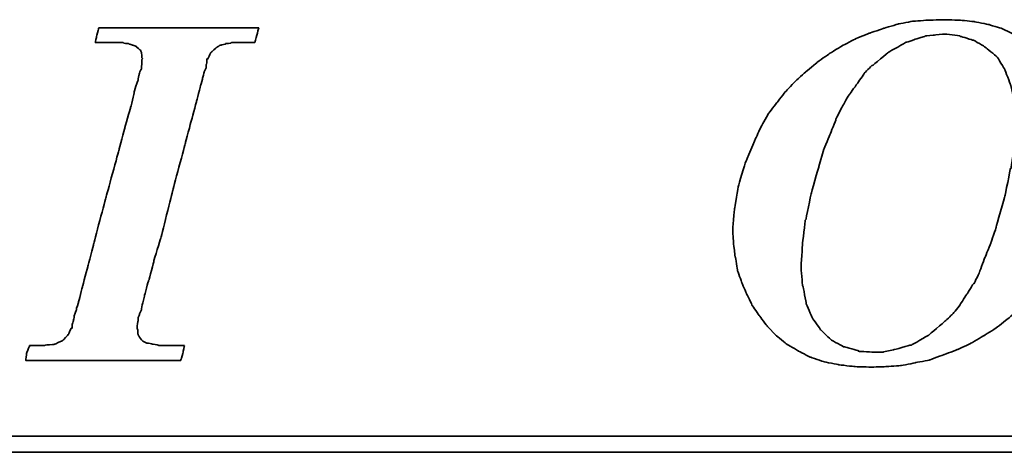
# Model space of a CAD drawing. Header units: millimetres. Extents: x 467 to 831, y 501 to 636.
# Tile 30 of 52: x 733.12 to 745.02, y 542.58 to 547.81. Entities that reach past the tile are written whole.
import ezdxf

# ---------------------------------------------------------------- set-up
doc = ezdxf.new("R2010")
doc.units = ezdxf.units.MM
doc.layers.add('DIM', color=4, linetype='CONTINUOUS')
doc.layers.add('layer 1', color=7, linetype='CONTINUOUS')

# ---------------------------------------------------------------- blocks, each defined once
blk = doc.blocks.new('TBI MOTION logo(完整正式版)')
at = {"layer": 'layer 1', "color": 22, "lineweight": 35}
for points, knots in [([(-11.34375, -6.98375), (-11.34375, -6.98375), (-10.91375, -7.43875), (-10.91375, -7.43875), (-10.91375, -7.43875), (-10.91375, -7.43875), (-10.38625, -7.87125), (-10.38625, -7.87125), (-10.38625, -7.87125), (-10.38625, -7.87125), (-9.81125, -8.20375), (-9.81125, -8.20375), (-9.81125, -8.20375), (-9.81125, -8.20375), (-9.21125, -8.51875), (-9.21125, -8.51875), (-9.21125, -8.51875), (-9.21125, -8.51875), (-8.51625, -8.75875), (-8.51625, -8.75875), (-8.51625, -8.75875), (-8.51625, -8.75875), (-7.77125, -8.90375), (-7.77125, -8.90375), (-7.77125, -8.90375), (-7.77125, -8.90375), (-6.97875, -8.99875), (-6.97875, -8.99875), (-6.97875, -8.99875), (-6.97875, -8.99875), (-6.14125, -9.02375), (-6.14125, -9.02375), (-6.14125, -9.02375), (-6.14125, -9.02375), (-5.37125, -8.99875), (-5.37125, -8.99875), (-5.37125, -8.99875), (-5.37125, -8.99875), (-4.65375, -8.94875), (-4.65375, -8.94875), (-4.65375, -8.94875), (-4.65375, -8.94875), (-3.93375, -8.80625), (-3.93375, -8.80625), (-3.93375, -8.80625), (-3.93375, -8.80625), (-3.21375, -8.66375), (-3.21375, -8.66375), (-3.21375, -8.66375), (-3.21375, -8.66375), (-2.49375, -8.39875), (-2.49375, -8.39875), (-2.49375, -8.39875), (-2.49375, -8.39875), (-1.79875, -8.13375), (-1.79875, -8.13375), (-1.79875, -8.13375), (-1.79875, -8.13375), (-1.17375, -7.84375), (-1.17375, -7.84375), (-1.17375, -7.84375), (-1.17375, -7.84375), (-0.52375, -7.46375), (-0.52375, -7.46375), (-0.52375, -7.46375), (-0.52375, -7.46375), (0.10124, -7.07875), (0.10124, -7.07875), (0.10124, -7.07875), (0.10124, -7.07875), (0.67625, -6.62375), (0.67625, -6.62375), (0.67625, -6.62375), (0.67625, -6.62375), (1.24874, -6.14375), (1.24874, -6.14375), (1.24874, -6.14375), (1.24874, -6.14375), (1.72874, -5.64125), (1.72874, -5.64125), (1.72874, -5.64125), (1.72874, -5.64125), (2.18624, -5.06375), (2.18624, -5.06375), (2.18624, -5.06375), (2.18624, -5.06375), (2.61625, -4.48874), (2.61625, -4.48874), (2.61625, -4.48874), (2.61625, -4.48874), (3.00125, -3.83874), (3.00125, -3.83874), (3.00125, -3.83874), (3.00125, -3.83874), (3.36124, -3.21374), (3.36124, -3.21374), (3.36124, -3.21374), (3.36124, -3.21374), (3.84374, -1.99125), (3.84374, -1.99125), (3.84374, -1.99125), (3.84374, -1.99125), (4.22625, -0.81875), (4.22625, -0.81875), (4.22625, -0.81875), (4.22625, -0.81875), (4.39125, 0.45624), (4.39125, 0.45624), (4.39125, 0.45624), (4.39125, 0.45624), (4.48874, 1.70124), (4.48874, 1.70124), (4.48874, 1.70124), (4.48874, 1.70124), (4.43874, 2.44625), (4.43874, 2.44625), (4.43874, 2.44625), (4.43874, 2.44625), (4.36874, 3.14125), (4.36874, 3.14125), (4.36874, 3.14125), (4.36874, 3.14125), (4.25125, 3.81125), (4.25125, 3.81125), (4.25125, 3.81125), (4.25125, 3.81125), (4.03124, 4.41125), (4.03124, 4.41125), (4.03124, 4.41125), (4.03124, 4.41125), (3.74374, 5.01125), (3.74374, 5.01125), (3.74374, 5.01125), (3.74374, 5.01125), (3.43124, 5.58875), (3.43124, 5.58875), (3.43124, 5.58875), (3.43124, 5.58875), (3.02625, 6.09125), (3.02625, 6.09125), (3.02625, 6.09125), (3.02625, 6.09125), (2.59374, 6.54875), (2.59374, 6.54875), (2.59374, 6.54875), (2.59374, 6.54875), (2.09124, 6.98125), (2.09124, 6.98125), (2.09124, 6.98125), (2.09124, 6.98125), (1.56124, 7.36625), (1.56124, 7.36625), (1.56124, 7.36625), (1.56124, 7.36625), (0.98624, 7.67625), (0.98624, 7.67625), (0.98624, 7.67625), (0.98624, 7.67625), (0.38624, 7.96375), (0.38624, 7.96375), (0.38624, 7.96375), (0.38624, 7.96375), (-0.25875, 8.15625), (-0.25875, 8.15625), (-0.25875, 8.15625), (-0.25875, 8.15625), (-0.98125, 8.30125), (-0.98125, 8.30125), (-0.98125, 8.30125), (-0.98125, 8.30125), (-1.70124, 8.37125), (-1.70124, 8.37125), (-1.70124, 8.37125), (-1.70124, 8.37125), (-2.49375, 8.39624), (-2.49375, 8.39624), (-2.49375, 8.39624), (-2.49375, 8.39624), (-3.28625, 8.37125), (-3.28625, 8.37125), (-3.28625, 8.37125), (-3.28625, 8.37125), (-4.05125, 8.32125), (-4.05125, 8.32125), (-4.05125, 8.32125), (-4.05125, 8.32125), (-4.77375, 8.18125), (-4.77375, 8.18125), (-4.77375, 8.18125), (-4.77375, 8.18125), (-5.51625, 7.96375), (-5.51625, 7.96375), (-5.51625, 7.96375), (-5.51625, 7.96375), (-6.21125, 7.72625), (-6.21125, 7.72625), (-6.21125, 7.72625), (-6.21125, 7.72625), (-6.92875, 7.43625), (-6.92875, 7.43625), (-6.92875, 7.43625), (-6.92875, 7.43625), (-7.57875, 7.10125), (-7.57875, 7.10125), (-7.57875, 7.10125), (-7.57875, 7.10125), (-8.24875, 6.69125), (-8.24875, 6.69125), (-8.24875, 6.69125), (-8.24875, 6.69125), (-8.84875, 6.26125), (-8.84875, 6.26125), (-8.84875, 6.26125), (-8.84875, 6.26125), (-9.42625, 5.78125), (-9.42625, 5.78125), (-9.42625, 5.78125), (-9.42625, 5.78125), (-9.95375, 5.30125), (-9.95375, 5.30125), (-9.95375, 5.30125), (-9.95375, 5.30125), (-10.43375, 4.79624), (-10.43375, 4.79624), (-10.43375, 4.79624), (-10.43375, 4.79624), (-10.88875, 4.22125), (-10.88875, 4.22125), (-10.88875, 4.22125), (-10.88875, 4.22125), (-11.29875, 3.69375), (-11.29875, 3.69375), (-11.29875, 3.69375), (-11.29875, 3.69375), (-11.63375, 3.09125), (-11.63375, 3.09125), (-11.63375, 3.09125), (-11.63375, 3.09125), (-11.91875, 2.49625), (-11.91875, 2.49625), (-11.91875, 2.49625), (-11.91875, 2.49625), (-12.44875, 1.24625), (-12.44875, 1.24625), (-12.44875, 1.24625), (-12.44875, 1.24625), (-12.80875, 0.06874), (-12.80875, 0.06874), (-12.80875, 0.06874), (-12.80875, 0.06874), (-12.99875, -1.07875), (-12.99875, -1.07875), (-12.99875, -1.07875), (-12.99875, -1.07875), (-13.09375, -2.18375), (-13.09375, -2.18375), (-13.09375, -2.18375), (-13.09375, -2.18375), (-13.04875, -2.85375), (-13.04875, -2.85375), (-13.04875, -2.85375), (-13.04875, -2.85375), (-12.97375, -3.50375), (-12.97375, -3.50375), (-12.97375, -3.50375), (-12.97375, -3.50375), (-12.95375, -3.50375), (-12.95375, -3.50375), (-12.95375, -3.50375), (-12.95375, -3.50375), (-12.85375, -4.17375), (-12.85375, -4.17375), (-12.85375, -4.17375), (-12.85375, -4.17375), (-12.63875, -4.77624), (-12.63875, -4.77624), (-12.63875, -4.77624), (-12.63875, -4.77624), (-12.39875, -5.35125), (-12.39875, -5.35125), (-12.39875, -5.35125), (-12.39875, -5.35125), (-12.11375, -5.92875), (-12.11375, -5.92875), (-12.11375, -5.92875), (-12.11375, -5.92875), (-11.75375, -6.45375), (-11.75375, -6.45375), (-11.75375, -6.45375), (-11.75375, -6.45375), (-11.34375, -6.98375), (-11.34375, -6.98375)], [0, 0, 0, 0, 0.01369863, 0.01369863, 0.01369863, 0.01369864, 0.02739726, 0.02739726, 0.02739726, 0.02739727, 0.04109589, 0.04109589, 0.04109589, 0.0410959, 0.05479452, 0.05479452, 0.05479452, 0.05479453, 0.06849315, 0.06849315, 0.06849315, 0.06849316, 0.08219178, 0.08219178, 0.08219178, 0.08219179, 0.09589041, 0.09589041, 0.09589041, 0.09589042, 0.10958904, 0.10958904, 0.10958904, 0.10958905, 0.12328767, 0.12328767, 0.12328767, 0.12328768, 0.1369863, 0.1369863, 0.1369863, 0.13698631, 0.15068493, 0.15068493, 0.15068493, 0.15068494, 0.16438356, 0.16438356, 0.16438356, 0.16438357, 0.17808219, 0.17808219, 0.17808219, 0.1780822, 0.19178082, 0.19178082, 0.19178082, 0.19178083, 0.20547945, 0.20547945, 0.20547945, 0.20547946, 0.21917808, 0.21917808, 0.21917808, 0.21917809, 0.23287671, 0.23287671, 0.23287671, 0.23287672, 0.24657534, 0.24657534, 0.24657534, 0.24657535, 0.26027397, 0.26027397, 0.26027397, 0.26027398, 0.2739726, 0.2739726, 0.2739726, 0.27397261, 0.28767123, 0.28767123, 0.28767123, 0.28767124, 0.30136986, 0.30136986, 0.30136986, 0.30136987, 0.31506849, 0.31506849, 0.31506849, 0.3150685, 0.32876712, 0.32876712, 0.32876712, 0.32876713, 0.34246575, 0.34246575, 0.34246575, 0.34246576, 0.35616438, 0.35616438, 0.35616438, 0.35616439, 0.36986301, 0.36986301, 0.36986301, 0.36986302, 0.38356164, 0.38356164, 0.38356164, 0.38356165, 0.39726027, 0.39726027, 0.39726027, 0.39726028, 0.4109589, 0.4109589, 0.4109589, 0.41095891, 0.42465753, 0.42465753, 0.42465753, 0.42465754, 0.43835616, 0.43835616, 0.43835616, 0.43835617, 0.45205479, 0.45205479, 0.45205479, 0.4520548, 0.46575342, 0.46575342, 0.46575342, 0.46575343, 0.47945205, 0.47945205, 0.47945205, 0.47945206, 0.49315068, 0.49315068, 0.49315068, 0.49315069, 0.50684932, 0.50684932, 0.50684932, 0.50684933, 0.52054795, 0.52054795, 0.52054795, 0.52054796, 0.53424658, 0.53424658, 0.53424658, 0.53424659, 0.54794521, 0.54794521, 0.54794521, 0.54794522, 0.56164384, 0.56164384, 0.56164384, 0.56164385, 0.57534247, 0.57534247, 0.57534247, 0.57534248, 0.5890411, 0.5890411, 0.5890411, 0.58904111, 0.60273973, 0.60273973, 0.60273973, 0.60273974, 0.61643836, 0.61643836, 0.61643836, 0.61643837, 0.63013699, 0.63013699, 0.63013699, 0.630137, 0.64383562, 0.64383562, 0.64383562, 0.64383563, 0.65753425, 0.65753425, 0.65753425, 0.65753426, 0.67123288, 0.67123288, 0.67123288, 0.67123289, 0.68493151, 0.68493151, 0.68493151, 0.68493152, 0.69863014, 0.69863014, 0.69863014, 0.69863015, 0.71232877, 0.71232877, 0.71232877, 0.71232878, 0.7260274, 0.7260274, 0.7260274, 0.72602741, 0.73972603, 0.73972603, 0.73972603, 0.73972604, 0.75342466, 0.75342466, 0.75342466, 0.75342467, 0.76712329, 0.76712329, 0.76712329, 0.7671233, 0.78082192, 0.78082192, 0.78082192, 0.78082193, 0.79452055, 0.79452055, 0.79452055, 0.79452056, 0.80821918, 0.80821918, 0.80821918, 0.80821919, 0.82191781, 0.82191781, 0.82191781, 0.82191782, 0.83561644, 0.83561644, 0.83561644, 0.83561645, 0.84931507, 0.84931507, 0.84931507, 0.84931508, 0.8630137, 0.8630137, 0.8630137, 0.86301371, 0.87671233, 0.87671233, 0.87671233, 0.87671234, 0.89041096, 0.89041096, 0.89041096, 0.89041097, 0.90410959, 0.90410959, 0.90410959, 0.9041096, 0.91780822, 0.91780822, 0.91780822, 0.91780823, 0.93150685, 0.93150685, 0.93150685, 0.93150686, 0.94520548, 0.94520548, 0.94520548, 0.94520549, 0.95890411, 0.95890411, 0.95890411, 0.95890412, 0.97260274, 0.97260274, 0.97260274, 0.97260275, 0.98630137, 0.98630137, 0.98630137, 0.98630138, 1, 1, 1, 1]), ([(-40.59125, -7.94375), (-40.59125, -7.94375), (-40.97375, -7.94375), (-40.97375, -7.94375), (-40.97375, -7.94375), (-40.97375, -7.94375), (-41.38125, -7.94375), (-41.38125, -7.94375), (-41.38125, -7.94375), (-41.38125, -7.94375), (-41.54875, -7.94375), (-41.54875, -7.94375), (-41.54875, -7.94375), (-41.54875, -7.94375), (-41.59875, -7.94375), (-41.59875, -7.94375), (-41.59875, -7.94375), (-41.59875, -7.94375), (-41.88375, -7.94375), (-41.88375, -7.94375), (-41.88375, -7.94375), (-41.88375, -7.94375), (-41.90875, -7.91875), (-41.90875, -7.91875), (-41.90875, -7.91875), (-41.90875, -7.91875), (-42.19875, -7.87125), (-42.19875, -7.87125), (-42.19875, -7.87125), (-42.19875, -7.87125), (-42.43875, -7.82375), (-42.43875, -7.82375), (-42.43875, -7.82375), (-42.43875, -7.82375), (-42.45875, -7.82375), (-42.45875, -7.82375), (-42.45875, -7.82375), (-42.45875, -7.82375), (-42.48625, -7.82375), (-42.48625, -7.82375), (-42.48625, -7.82375), (-42.48625, -7.82375), (-42.67625, -7.72375), (-42.67625, -7.72375), (-42.67625, -7.72375), (-42.67625, -7.72375), (-42.70125, -7.70375), (-42.70125, -7.70375), (-42.70125, -7.70375), (-42.70125, -7.70375), (-42.72375, -7.67875), (-42.72375, -7.67875), (-42.72375, -7.67875), (-42.72375, -7.67875), (-42.86875, -7.48875), (-42.86875, -7.48875), (-42.86875, -7.48875), (-42.86875, -7.48875), (-42.89375, -7.43875), (-42.89375, -7.43875), (-42.89375, -7.43875), (-42.89375, -7.43875), (-42.91875, -7.38875), (-42.91875, -7.38875), (-42.91875, -7.38875), (-42.91875, -7.38875), (-42.93875, -7.12875), (-42.93875, -7.12875), (-42.93875, -7.12875), (-42.93875, -7.12875), (-42.96375, -7.10375), (-42.96375, -7.10375), (-42.96375, -7.10375), (-42.96375, -7.10375), (-42.96375, -7.05375), (-42.96375, -7.05375), (-42.96375, -7.05375), (-42.96375, -7.05375), (-42.96375, -7.00875), (-42.96375, -7.00875), (-42.96375, -7.00875), (-42.96375, -7.00875), (-42.91875, -6.69625), (-42.91875, -6.69625), (-42.91875, -6.69625), (-42.91875, -6.69625), (-42.91875, -6.62375), (-42.91875, -6.62375), (-42.91875, -6.62375), (-42.91875, -6.62375), (-42.91875, -6.59625), (-42.91875, -6.59625), (-42.91875, -6.59625), (-42.91875, -6.59625), (-42.91875, -6.57375), (-42.91875, -6.57375), (-42.91875, -6.57375), (-42.91875, -6.57375), (-42.91875, -6.52875), (-42.91875, -6.52875), (-42.91875, -6.52875), (-42.91875, -6.52875), (-42.89375, -6.50375), (-42.89375, -6.50375), (-42.89375, -6.50375), (-42.89375, -6.50375), (-42.84375, -6.38375), (-42.84375, -6.38375), (-42.84375, -6.38375), (-42.84375, -6.38375), (-42.84375, -6.35875), (-42.84375, -6.35875), (-42.84375, -6.35875), (-42.84375, -6.35875), (-42.74625, -6.14375), (-42.74625, -6.14375), (-42.74625, -6.14375), (-42.74625, -6.14375), (-42.70125, -5.85375), (-42.70125, -5.85375), (-42.70125, -5.85375), (-42.70125, -5.85375), (-42.60375, -5.47125), (-42.60375, -5.47125), (-42.60375, -5.47125), (-42.60375, -5.47125), (-42.60375, -5.44875), (-42.60375, -5.44875), (-42.60375, -5.44875), (-42.60375, -5.44875), (-42.38875, -4.67875), (-42.38875, -4.67875), (-42.38875, -4.67875), (-42.38875, -4.67875), (-42.36375, -4.65375), (-42.36375, -4.65375), (-42.36375, -4.65375), (-42.36375, -4.65375), (-42.12375, -3.69625), (-42.12375, -3.69625), (-42.12375, -3.69625), (-42.12375, -3.69625), (-42.12375, -3.67374), (-42.12375, -3.67374), (-42.12375, -3.67374), (-42.12375, -3.67374), (-41.78875, -2.59374), (-41.78875, -2.59374), (-41.78875, -2.59374), (-41.78875, -2.59374), (-41.18875, -0.19375), (-41.18875, -0.19375), (-41.18875, -0.19375), (-41.18875, -0.19375), (-40.54375, 2.20624), (-40.54375, 2.20624), (-40.54375, 2.20624), (-40.54375, 2.20624), (-40.25375, 3.30875), (-40.25375, 3.30875), (-40.25375, 3.30875), (-40.25375, 3.30875), (-39.98875, 4.27125), (-39.98875, 4.27125), (-39.98875, 4.27125), (-39.98875, 4.27125), (-39.77375, 5.13125), (-39.77375, 5.13125), (-39.77375, 5.13125), (-39.77375, 5.13125), (-39.67875, 5.47125), (-39.67875, 5.47125), (-39.67875, 5.47125), (-39.67875, 5.47125), (-39.60375, 5.75625), (-39.60375, 5.75625), (-39.60375, 5.75625), (-39.60375, 5.75625), (-39.60375, 5.78125), (-39.60375, 5.78125), (-39.60375, 5.78125), (-39.60375, 5.78125), (-39.50875, 5.97125), (-39.50875, 5.97125), (-39.50875, 5.97125), (-39.50875, 5.97125), (-39.50875, 6.13875), (-39.50875, 6.13875), (-39.50875, 6.13875), (-39.50875, 6.13875), (-39.48625, 6.16625), (-39.48625, 6.16625), (-39.48625, 6.16625), (-39.48625, 6.16625), (-39.46125, 6.28625), (-39.46125, 6.28625), (-39.46125, 6.28625), (-39.46125, 6.28625), (-39.46125, 6.42625), (-39.46125, 6.42625), (-39.46125, 6.42625), (-39.46125, 6.42625), (-39.41375, 6.42625), (-39.41375, 6.42625), (-39.41375, 6.42625), (-39.41375, 6.42625), (-39.29375, 6.69125), (-39.29375, 6.69125), (-39.29375, 6.69125), (-39.29375, 6.69125), (-39.26875, 6.74125), (-39.26875, 6.74125), (-39.26875, 6.74125), (-39.26875, 6.74125), (-39.24375, 6.76625), (-39.24375, 6.76625), (-39.24375, 6.76625), (-39.24375, 6.76625), (-38.98375, 7.00624), (-38.98375, 7.00624), (-38.98375, 7.00624), (-38.98375, 7.00624), (-38.95625, 7.02624), (-38.95625, 7.02624), (-38.95625, 7.02624), (-38.95625, 7.02624), (-38.78875, 7.12624), (-38.78875, 7.12624), (-38.78875, 7.12624), (-38.78875, 7.12624), (-38.76375, 7.12624), (-38.76375, 7.12624), (-38.76375, 7.12624), (-38.76375, 7.12624), (-38.74375, 7.12624), (-38.74375, 7.12624), (-38.74375, 7.12624), (-38.74375, 7.12624), (-38.52875, 7.17125), (-38.52875, 7.17125), (-38.52875, 7.17125), (-38.52875, 7.17125), (-38.52875, 7.19624), (-38.52875, 7.19624), (-38.52875, 7.19624), (-38.52875, 7.19624), (-38.50375, 7.19624), (-38.50375, 7.19624), (-38.50375, 7.19624), (-38.50375, 7.19624), (-38.26125, 7.21875), (-38.26125, 7.21875), (-38.26125, 7.21875), (-38.26125, 7.21875), (-38.23875, 7.24624), (-38.23875, 7.24624), (-38.23875, 7.24624), (-38.23875, 7.24624), (-38.21625, 7.24624), (-38.21625, 7.24624), (-38.21625, 7.24624), (-38.21625, 7.24624), (-38.18875, 7.24624), (-38.18875, 7.24624), (-38.18875, 7.24624), (-38.18875, 7.24624), (-37.90375, 7.24624), (-37.90375, 7.24624), (-37.90375, 7.24624), (-37.90375, 7.24624), (-37.85375, 7.24624), (-37.85375, 7.24624), (-37.85375, 7.24624), (-37.85375, 7.24624), (-37.75875, 7.24624), (-37.75875, 7.24624), (-37.75875, 7.24624), (-37.75875, 7.24624), (-37.42375, 7.24624), (-37.42375, 7.24624), (-37.42375, 7.24624), (-37.42375, 7.24624), (-37.08875, 7.24624), (-37.08875, 7.24624), (-37.08875, 7.24624), (-37.08875, 7.24624), (-37.06375, 7.24624), (-37.06375, 7.24624), (-37.06375, 7.24624), (-37.06375, 7.24624), (-37.06375, 7.26624), (-37.06375, 7.26624), (-37.06375, 7.26624), (-37.06375, 7.26624), (-37.03875, 7.29125), (-37.03875, 7.29125), (-37.03875, 7.29125), (-37.03875, 7.29125), (-37.03875, 7.31625), (-37.03875, 7.31625), (-37.03875, 7.31625), (-37.03875, 7.31625), (-36.94125, 7.67625), (-36.94125, 7.67625), (-36.94125, 7.67625), (-36.94125, 7.67625), (-36.86875, 7.98625), (-36.86875, 7.98625), (-36.86875, 7.98625), (-36.86875, 7.98625), (-36.98875, 7.98625), (-36.98875, 7.98625), (-36.98875, 7.98625), (-36.98875, 7.98625), (-37.42375, 7.98625), (-37.42375, 7.98625), (-37.42375, 7.98625), (-37.42375, 7.98625), (-37.94875, 7.98625), (-37.94875, 7.98625), (-37.94875, 7.98625), (-37.94875, 7.98625), (-38.57375, 7.98625), (-38.57375, 7.98625), (-38.57375, 7.98625), (-38.57375, 7.98625), (-39.29375, 7.98625), (-39.29375, 7.98625), (-39.29375, 7.98625), (-39.29375, 7.98625), (-40.82875, 7.98625), (-40.82875, 7.98625), (-40.82875, 7.98625), (-40.82875, 7.98625), (-42.36375, 7.98625), (-42.36375, 7.98625), (-42.36375, 7.98625), (-42.36375, 7.98625), (-43.08375, 7.98625), (-43.08375, 7.98625), (-43.08375, 7.98625), (-43.08375, 7.98625), (-43.70875, 7.98625), (-43.70875, 7.98625), (-43.70875, 7.98625), (-43.70875, 7.98625), (-44.23375, 7.98625), (-44.23375, 7.98625), (-44.23375, 7.98625), (-44.23375, 7.98625), (-44.66875, 7.98625), (-44.66875, 7.98625), (-44.66875, 7.98625), (-44.66875, 7.98625), (-44.88375, 7.98625), (-44.88375, 7.98625), (-44.88375, 7.98625), (-44.88375, 7.98625), (-44.90875, 7.94125), (-44.90875, 7.94125), (-44.90875, 7.94125), (-44.90875, 7.94125), (-44.90875, 7.91625), (-44.90875, 7.91625), (-44.90875, 7.91625), (-44.90875, 7.91625), (-45.00375, 7.55625), (-45.00375, 7.55625), (-45.00375, 7.55625), (-45.00375, 7.55625), (-45.05375, 7.24624), (-45.05375, 7.24624), (-45.05375, 7.24624), (-45.05375, 7.24624), (-44.61875, 7.24624), (-44.61875, 7.24624), (-44.61875, 7.24624), (-44.61875, 7.24624), (-44.11375, 7.24624), (-44.11375, 7.24624), (-44.11375, 7.24624), (-44.11375, 7.24624), (-43.99375, 7.24624), (-43.99375, 7.24624), (-43.99375, 7.24624), (-43.99375, 7.24624), (-43.94625, 7.24624), (-43.94625, 7.24624), (-43.94625, 7.24624), (-43.94625, 7.24624), (-43.92374, 7.24624), (-43.92374, 7.24624), (-43.92374, 7.24624), (-43.92374, 7.24624), (-43.65875, 7.24624), (-43.65875, 7.24624), (-43.65875, 7.24624), (-43.65875, 7.24624), (-43.63875, 7.21875), (-43.63875, 7.21875), (-43.63875, 7.21875), (-43.63875, 7.21875), (-43.46875, 7.19624), (-43.46875, 7.19624), (-43.46875, 7.19624), (-43.46875, 7.19624), (-43.39875, 7.19624), (-43.39875, 7.19624), (-43.39875, 7.19624), (-43.39875, 7.19624), (-43.37125, 7.17125), (-43.37125, 7.17125), (-43.37125, 7.17125), (-43.37125, 7.17125), (-43.34875, 7.17125), (-43.34875, 7.17125), (-43.34875, 7.17125), (-43.34875, 7.17125), (-43.20375, 7.12624), (-43.20375, 7.12624), (-43.20375, 7.12624), (-43.20375, 7.12624), (-43.05875, 7.07624), (-43.05875, 7.07624), (-43.05875, 7.07624), (-43.05875, 7.07624), (-43.01375, 7.07624), (-43.01375, 7.07624), (-43.01375, 7.07624), (-43.01375, 7.07624), (-42.98875, 7.02624), (-42.98875, 7.02624), (-42.98875, 7.02624), (-42.98875, 7.02624), (-42.79875, 6.86125), (-42.79875, 6.86125), (-42.79875, 6.86125), (-42.79875, 6.86125), (-42.77375, 6.81125), (-42.77375, 6.81125), (-42.77375, 6.81125), (-42.77375, 6.81125), (-42.74625, 6.76625), (-42.74625, 6.76625), (-42.74625, 6.76625), (-42.74625, 6.76625), (-42.72375, 6.47625), (-42.72375, 6.47625), (-42.72375, 6.47625), (-42.72375, 6.47625), (-42.70125, 6.45124), (-42.70125, 6.45124), (-42.70125, 6.45124), (-42.70125, 6.45124), (-42.70125, 6.42625), (-42.70125, 6.42625), (-42.70125, 6.42625), (-42.70125, 6.42625), (-42.72375, 6.40625), (-42.72375, 6.40625), (-42.72375, 6.40625), (-42.72375, 6.40625), (-42.74625, 5.97125), (-42.74625, 5.97125), (-42.74625, 5.97125), (-42.74625, 5.97125), (-42.74625, 5.94625), (-42.74625, 5.94625), (-42.74625, 5.94625), (-42.74625, 5.94625), (-42.74625, 5.92625), (-42.74625, 5.92625), (-42.74625, 5.92625), (-42.74625, 5.92625), (-42.77375, 5.87625), (-42.77375, 5.87625), (-42.77375, 5.87625), (-42.77375, 5.87625), (-42.81875, 5.80625), (-42.81875, 5.80625), (-42.81875, 5.80625), (-42.81875, 5.80625), (-42.86875, 5.63625), (-42.86875, 5.63625), (-42.86875, 5.63625), (-42.86875, 5.63625), (-42.91875, 5.39625), (-42.91875, 5.39625), (-42.91875, 5.39625), (-42.91875, 5.39625), (-42.91875, 5.37124), (-42.91875, 5.37124), (-42.91875, 5.37124), (-42.91875, 5.37124), (-43.01375, 5.10874), (-43.01375, 5.10874), (-43.01375, 5.10874), (-43.01375, 5.10874), (-43.10875, 4.77124), (-43.10875, 4.77124), (-43.10875, 4.77124), (-43.10875, 4.77124), (-43.29875, 3.95625), (-43.29875, 3.95625), (-43.29875, 3.95625), (-43.29875, 3.95625), (-43.58875, 2.95125), (-43.58875, 2.95125), (-43.58875, 2.95125), (-43.58875, 2.95125), (-43.87375, 1.87125), (-43.87375, 1.87125), (-43.87375, 1.87125), (-43.87375, 1.87125), (-44.52625, -0.50374), (-44.52625, -0.50374), (-44.52625, -0.50374), (-44.52625, -0.50374), (-45.14875, -2.85375), (-45.14875, -2.85375), (-45.14875, -2.85375), (-45.14875, -2.85375), (-45.43375, -3.95875), (-45.43375, -3.95875), (-45.43375, -3.95875), (-45.43375, -3.95875), (-45.69875, -4.96875), (-45.69875, -4.96875), (-45.69875, -4.96875), (-45.69875, -4.96875), (-45.91375, -5.78375), (-45.91375, -5.78375), (-45.91375, -5.78375), (-45.91375, -5.78375), (-46.01375, -6.11875), (-46.01375, -6.11875), (-46.01375, -6.11875), (-46.01375, -6.11875), (-46.01375, -6.14375), (-46.01375, -6.14375), (-46.01375, -6.14375), (-46.01375, -6.14375), (-46.10875, -6.40875), (-46.10875, -6.40875), (-46.10875, -6.40875), (-46.10875, -6.40875), (-46.15375, -6.64875), (-46.15375, -6.64875), (-46.15375, -6.64875), (-46.15375, -6.64875), (-46.20375, -6.83875), (-46.20375, -6.83875), (-46.20375, -6.83875), (-46.20375, -6.83875), (-46.22875, -6.93375), (-46.22875, -6.93375), (-46.22875, -6.93375), (-46.22875, -6.93375), (-46.22875, -7.07875), (-46.22875, -7.07875), (-46.22875, -7.07875), (-46.22875, -7.07875), (-46.27375, -7.07875), (-46.27375, -7.07875), (-46.27375, -7.07875), (-46.27375, -7.07875), (-46.39375, -7.34375), (-46.39375, -7.34375), (-46.39375, -7.34375), (-46.39375, -7.34375), (-46.39375, -7.36875), (-46.39375, -7.36875), (-46.39375, -7.36875), (-46.39375, -7.36875), (-46.42125, -7.38875), (-46.42125, -7.38875), (-46.42125, -7.38875), (-46.42125, -7.38875), (-46.68375, -7.67875), (-46.68375, -7.67875), (-46.68375, -7.67875), (-46.68375, -7.67875), (-46.70875, -7.70375), (-46.70875, -7.70375), (-46.70875, -7.70375), (-46.70875, -7.70375), (-46.75375, -7.72375), (-46.75375, -7.72375), (-46.75375, -7.72375), (-46.75375, -7.72375), (-47.08875, -7.87125), (-47.08875, -7.87125), (-47.08875, -7.87125), (-47.08875, -7.87125), (-47.11625, -7.87125), (-47.11625, -7.87125), (-47.11625, -7.87125), (-47.11625, -7.87125), (-47.13875, -7.89375), (-47.13875, -7.89375), (-47.13875, -7.89375), (-47.13875, -7.89375), (-47.56875, -7.91875), (-47.56875, -7.91875), (-47.56875, -7.91875), (-47.56875, -7.91875), (-47.59625, -7.94375), (-47.59625, -7.94375), (-47.59625, -7.94375), (-47.59625, -7.94375), (-47.64375, -7.94375), (-47.64375, -7.94375), (-47.64375, -7.94375), (-47.64375, -7.94375), (-47.73625, -7.94375), (-47.73625, -7.94375), (-47.73625, -7.94375), (-47.73625, -7.94375), (-48.07375, -7.94375), (-48.07375, -7.94375), (-48.07375, -7.94375), (-48.07375, -7.94375), (-48.36125, -7.94375), (-48.36125, -7.94375), (-48.36125, -7.94375), (-48.36125, -7.94375), (-48.36125, -7.96625), (-48.36125, -7.96625), (-48.36125, -7.96625), (-48.36125, -7.96625), (-48.36125, -7.99125), (-48.36125, -7.99125), (-48.36125, -7.99125), (-48.36125, -7.99125), (-48.38875, -8.01375), (-48.38875, -8.01375), (-48.38875, -8.01375), (-48.38875, -8.01375), (-48.50875, -8.34875), (-48.50875, -8.34875), (-48.50875, -8.34875), (-48.50875, -8.34875), (-48.55375, -8.68625), (-48.55375, -8.68625), (-48.55375, -8.68625), (-48.55375, -8.68625), (-48.45875, -8.68625), (-48.45875, -8.68625), (-48.45875, -8.68625), (-48.45875, -8.68625), (-48.07375, -8.68625), (-48.07375, -8.68625), (-48.07375, -8.68625), (-48.07375, -8.68625), (-47.52375, -8.68625), (-47.52375, -8.68625), (-47.52375, -8.68625), (-47.52375, -8.68625), (-46.92375, -8.68625), (-46.92375, -8.68625), (-46.92375, -8.68625), (-46.92375, -8.68625), (-46.25375, -8.68625), (-46.25375, -8.68625), (-46.25375, -8.68625), (-46.25375, -8.68625), (-46.20375, -8.68625), (-46.20375, -8.68625), (-46.20375, -8.68625), (-46.20375, -8.68625), (-44.71375, -8.68625), (-44.71375, -8.68625), (-44.71375, -8.68625), (-44.71375, -8.68625), (-43.22875, -8.68625), (-43.22875, -8.68625), (-43.22875, -8.68625), (-43.22875, -8.68625), (-42.55875, -8.68625), (-42.55875, -8.68625), (-42.55875, -8.68625), (-42.55875, -8.68625), (-42.50875, -8.68625), (-42.50875, -8.68625), (-42.50875, -8.68625), (-42.50875, -8.68625), (-41.93375, -8.68625), (-41.93375, -8.68625), (-41.93375, -8.68625), (-41.93375, -8.68625), (-41.38125, -8.68625), (-41.38125, -8.68625), (-41.38125, -8.68625), (-41.38125, -8.68625), (-40.97375, -8.68625), (-40.97375, -8.68625), (-40.97375, -8.68625), (-40.97375, -8.68625), (-40.78125, -8.68625), (-40.78125, -8.68625), (-40.78125, -8.68625), (-40.78125, -8.68625), (-40.78125, -8.63875), (-40.78125, -8.63875), (-40.78125, -8.63875), (-40.78125, -8.63875), (-40.75875, -8.63875), (-40.75875, -8.63875), (-40.75875, -8.63875), (-40.75875, -8.63875), (-40.66375, -8.27875), (-40.66375, -8.27875), (-40.66375, -8.27875), (-40.66375, -8.27875), (-40.59125, -7.94375), (-40.59125, -7.94375)], [0, 0, 0, 0, 0.00558659, 0.00558659, 0.00558659, 0.0055866, 0.01117318, 0.01117318, 0.01117318, 0.01117319, 0.01675978, 0.01675978, 0.01675978, 0.01675979, 0.02234637, 0.02234637, 0.02234637, 0.02234638, 0.02793296, 0.02793296, 0.02793296, 0.02793297, 0.03351955, 0.03351955, 0.03351955, 0.03351956, 0.03910615, 0.03910615, 0.03910615, 0.03910616, 0.04469274, 0.04469274, 0.04469274, 0.04469275, 0.05027933, 0.05027933, 0.05027933, 0.05027934, 0.05586592, 0.05586592, 0.05586592, 0.05586593, 0.06145251, 0.06145251, 0.06145251, 0.06145252, 0.06703911, 0.06703911, 0.06703911, 0.06703912, 0.0726257, 0.0726257, 0.0726257, 0.07262571, 0.07821229, 0.07821229, 0.07821229, 0.0782123, 0.08379888, 0.08379888, 0.08379888, 0.08379889, 0.08938547, 0.08938547, 0.08938547, 0.08938548, 0.09497207, 0.09497207, 0.09497207, 0.09497208, 0.10055866, 0.10055866, 0.10055866, 0.10055867, 0.10614525, 0.10614525, 0.10614525, 0.10614526, 0.11173184, 0.11173184, 0.11173184, 0.11173185, 0.11731844, 0.11731844, 0.11731844, 0.11731845, 0.12290503, 0.12290503, 0.12290503, 0.12290504, 0.12849162, 0.12849162, 0.12849162, 0.12849163, 0.13407821, 0.13407821, 0.13407821, 0.13407822, 0.1396648, 0.1396648, 0.1396648, 0.13966481, 0.1452514, 0.1452514, 0.1452514, 0.14525141, 0.15083799, 0.15083799, 0.15083799, 0.150838, 0.15642458, 0.15642458, 0.15642458, 0.15642459, 0.16201117, 0.16201117, 0.16201117, 0.16201118, 0.16759777, 0.16759777, 0.16759777, 0.16759778, 0.17318436, 0.17318436, 0.17318436, 0.17318437, 0.17877095, 0.17877095, 0.17877095, 0.17877096, 0.18435754, 0.18435754, 0.18435754, 0.18435755, 0.18994413, 0.18994413, 0.18994413, 0.18994414, 0.19553073, 0.19553073, 0.19553073, 0.19553074, 0.20111732, 0.20111732, 0.20111732, 0.20111733, 0.20670391, 0.20670391, 0.20670391, 0.20670392, 0.2122905, 0.2122905, 0.2122905, 0.21229051, 0.21787709, 0.21787709, 0.21787709, 0.2178771, 0.22346369, 0.22346369, 0.22346369, 0.2234637, 0.22905028, 0.22905028, 0.22905028, 0.22905029, 0.23463687, 0.23463687, 0.23463687, 0.23463688, 0.24022346, 0.24022346, 0.24022346, 0.24022347, 0.24581006, 0.24581006, 0.24581006, 0.24581007, 0.25139665, 0.25139665, 0.25139665, 0.25139666, 0.25698324, 0.25698324, 0.25698324, 0.25698325, 0.26256983, 0.26256983, 0.26256983, 0.26256984, 0.26815642, 0.26815642, 0.26815642, 0.26815643, 0.27374302, 0.27374302, 0.27374302, 0.27374303, 0.27932961, 0.27932961, 0.27932961, 0.27932962, 0.2849162, 0.2849162, 0.2849162, 0.28491621, 0.29050279, 0.29050279, 0.29050279, 0.2905028, 0.29608939, 0.29608939, 0.29608939, 0.2960894, 0.30167598, 0.30167598, 0.30167598, 0.30167599, 0.30726257, 0.30726257, 0.30726257, 0.30726258, 0.31284916, 0.31284916, 0.31284916, 0.31284917, 0.31843575, 0.31843575, 0.31843575, 0.31843576, 0.32402235, 0.32402235, 0.32402235, 0.32402236, 0.32960894, 0.32960894, 0.32960894, 0.32960895, 0.33519553, 0.33519553, 0.33519553, 0.33519554, 0.34078212, 0.34078212, 0.34078212, 0.34078213, 0.34636872, 0.34636872, 0.34636872, 0.34636873, 0.35195531, 0.35195531, 0.35195531, 0.35195532, 0.3575419, 0.3575419, 0.3575419, 0.35754191, 0.36312849, 0.36312849, 0.36312849, 0.3631285, 0.36871508, 0.36871508, 0.36871508, 0.36871509, 0.37430168, 0.37430168, 0.37430168, 0.37430169, 0.37988827, 0.37988827, 0.37988827, 0.37988828, 0.38547486, 0.38547486, 0.38547486, 0.38547487, 0.39106145, 0.39106145, 0.39106145, 0.39106146, 0.39664804, 0.39664804, 0.39664804, 0.39664805, 0.40223464, 0.40223464, 0.40223464, 0.40223465, 0.40782123, 0.40782123, 0.40782123, 0.40782124, 0.41340782, 0.41340782, 0.41340782, 0.41340783, 0.41899441, 0.41899441, 0.41899441, 0.41899442, 0.42458101, 0.42458101, 0.42458101, 0.42458102, 0.4301676, 0.4301676, 0.4301676, 0.43016761, 0.43575419, 0.43575419, 0.43575419, 0.4357542, 0.44134078, 0.44134078, 0.44134078, 0.44134079, 0.44692737, 0.44692737, 0.44692737, 0.44692738, 0.45251397, 0.45251397, 0.45251397, 0.45251398, 0.45810056, 0.45810056, 0.45810056, 0.45810057, 0.46368715, 0.46368715, 0.46368715, 0.46368716, 0.46927374, 0.46927374, 0.46927374, 0.46927375, 0.47486034, 0.47486034, 0.47486034, 0.47486035, 0.48044693, 0.48044693, 0.48044693, 0.48044694, 0.48603352, 0.48603352, 0.48603352, 0.48603353, 0.49162011, 0.49162011, 0.49162011, 0.49162012, 0.4972067, 0.4972067, 0.4972067, 0.49720671, 0.5027933, 0.5027933, 0.5027933, 0.50279331, 0.50837989, 0.50837989, 0.50837989, 0.5083799, 0.51396648, 0.51396648, 0.51396648, 0.51396649, 0.51955307, 0.51955307, 0.51955307, 0.51955308, 0.52513966, 0.52513966, 0.52513966, 0.52513967, 0.53072626, 0.53072626, 0.53072626, 0.53072627, 0.53631285, 0.53631285, 0.53631285, 0.53631286, 0.54189944, 0.54189944, 0.54189944, 0.54189945, 0.54748603, 0.54748603, 0.54748603, 0.54748604, 0.55307263, 0.55307263, 0.55307263, 0.55307264, 0.55865922, 0.55865922, 0.55865922, 0.55865923, 0.56424581, 0.56424581, 0.56424581, 0.56424582, 0.5698324, 0.5698324, 0.5698324, 0.56983241, 0.57541899, 0.57541899, 0.57541899, 0.575419, 0.58100559, 0.58100559, 0.58100559, 0.5810056, 0.58659218, 0.58659218, 0.58659218, 0.58659219, 0.59217877, 0.59217877, 0.59217877, 0.59217878, 0.59776536, 0.59776536, 0.59776536, 0.59776537, 0.60335196, 0.60335196, 0.60335196, 0.60335197, 0.60893855, 0.60893855, 0.60893855, 0.60893856, 0.61452514, 0.61452514, 0.61452514, 0.61452515, 0.62011173, 0.62011173, 0.62011173, 0.62011174, 0.62569832, 0.62569832, 0.62569832, 0.62569833, 0.63128492, 0.63128492, 0.63128492, 0.63128493, 0.63687151, 0.63687151, 0.63687151, 0.63687152, 0.6424581, 0.6424581, 0.6424581, 0.64245811, 0.64804469, 0.64804469, 0.64804469, 0.6480447, 0.65363128, 0.65363128, 0.65363128, 0.65363129, 0.65921788, 0.65921788, 0.65921788, 0.65921789, 0.66480447, 0.66480447, 0.66480447, 0.66480448, 0.67039106, 0.67039106, 0.67039106, 0.67039107, 0.67597765, 0.67597765, 0.67597765, 0.67597766, 0.68156425, 0.68156425, 0.68156425, 0.68156426, 0.68715084, 0.68715084, 0.68715084, 0.68715085, 0.69273743, 0.69273743, 0.69273743, 0.69273744, 0.69832402, 0.69832402, 0.69832402, 0.69832403, 0.70391061, 0.70391061, 0.70391061, 0.70391062, 0.70949721, 0.70949721, 0.70949721, 0.70949722, 0.7150838, 0.7150838, 0.7150838, 0.71508381, 0.72067039, 0.72067039, 0.72067039, 0.7206704, 0.72625698, 0.72625698, 0.72625698, 0.72625699, 0.73184358, 0.73184358, 0.73184358, 0.73184359, 0.73743017, 0.73743017, 0.73743017, 0.73743018, 0.74301676, 0.74301676, 0.74301676, 0.74301677, 0.74860335, 0.74860335, 0.74860335, 0.74860336, 0.75418994, 0.75418994, 0.75418994, 0.75418995, 0.75977654, 0.75977654, 0.75977654, 0.75977655, 0.76536313, 0.76536313, 0.76536313, 0.76536314, 0.77094972, 0.77094972, 0.77094972, 0.77094973, 0.77653631, 0.77653631, 0.77653631, 0.77653632, 0.78212291, 0.78212291, 0.78212291, 0.78212292, 0.7877095, 0.7877095, 0.7877095, 0.78770951, 0.79329609, 0.79329609, 0.79329609, 0.7932961, 0.79888268, 0.79888268, 0.79888268, 0.79888269, 0.80446927, 0.80446927, 0.80446927, 0.80446928, 0.81005587, 0.81005587, 0.81005587, 0.81005588, 0.81564246, 0.81564246, 0.81564246, 0.81564247, 0.82122905, 0.82122905, 0.82122905, 0.82122906, 0.82681564, 0.82681564, 0.82681564, 0.82681565, 0.83240223, 0.83240223, 0.83240223, 0.83240224, 0.83798883, 0.83798883, 0.83798883, 0.83798884, 0.84357542, 0.84357542, 0.84357542, 0.84357543, 0.84916201, 0.84916201, 0.84916201, 0.84916202, 0.8547486, 0.8547486, 0.8547486, 0.85474861, 0.8603352, 0.8603352, 0.8603352, 0.86033521, 0.86592179, 0.86592179, 0.86592179, 0.8659218, 0.87150838, 0.87150838, 0.87150838, 0.87150839, 0.87709497, 0.87709497, 0.87709497, 0.87709498, 0.88268156, 0.88268156, 0.88268156, 0.88268157, 0.88826816, 0.88826816, 0.88826816, 0.88826817, 0.89385475, 0.89385475, 0.89385475, 0.89385476, 0.89944134, 0.89944134, 0.89944134, 0.89944135, 0.90502793, 0.90502793, 0.90502793, 0.90502794, 0.91061453, 0.91061453, 0.91061453, 0.91061454, 0.91620112, 0.91620112, 0.91620112, 0.91620113, 0.92178771, 0.92178771, 0.92178771, 0.92178772, 0.9273743, 0.9273743, 0.9273743, 0.92737431, 0.93296089, 0.93296089, 0.93296089, 0.9329609, 0.93854749, 0.93854749, 0.93854749, 0.9385475, 0.94413408, 0.94413408, 0.94413408, 0.94413409, 0.94972067, 0.94972067, 0.94972067, 0.94972068, 0.95530726, 0.95530726, 0.95530726, 0.95530727, 0.96089385, 0.96089385, 0.96089385, 0.96089386, 0.96648045, 0.96648045, 0.96648045, 0.96648046, 0.97206704, 0.97206704, 0.97206704, 0.97206705, 0.97765363, 0.97765363, 0.97765363, 0.97765364, 0.98324022, 0.98324022, 0.98324022, 0.98324023, 0.98882682, 0.98882682, 0.98882682, 0.98882683, 0.99441341, 0.99441341, 0.99441341, 0.99441342, 1, 1, 1, 1]), ([(-8.77875, 1.03124), (-8.77875, 1.03124), (-8.51625, 1.89625), (-8.51625, 1.89625), (-8.51625, 1.89625), (-8.51625, 1.89625), (-8.20375, 2.66375), (-8.20375, 2.66375), (-8.20375, 2.66375), (-8.20375, 2.66375), (-7.91625, 3.38125), (-7.91625, 3.38125), (-7.91625, 3.38125), (-7.91625, 3.38125), (-7.91625, 3.40624), (-7.91625, 3.40624), (-7.91625, 3.40624), (-7.91625, 3.40624), (-7.57875, 4.07624), (-7.57875, 4.07624), (-7.57875, 4.07624), (-7.57875, 4.07624), (-7.24375, 4.65125), (-7.24375, 4.65125), (-7.24375, 4.65125), (-7.24375, 4.65125), (-7.21875, 4.65125), (-7.21875, 4.65125), (-7.21875, 4.65125), (-7.21875, 4.65125), (-7.21875, 4.67624), (-7.21875, 4.67624), (-7.21875, 4.67624), (-7.21875, 4.67624), (-6.83625, 5.20375), (-6.83625, 5.20375), (-6.83625, 5.20375), (-6.83625, 5.20375), (-6.49875, 5.68625), (-6.49875, 5.68625), (-6.49875, 5.68625), (-6.49875, 5.68625), (-6.49875, 5.70625), (-6.49875, 5.70625), (-6.49875, 5.70625), (-6.49875, 5.70625), (-6.11625, 6.09125), (-6.11625, 6.09125), (-6.11625, 6.09125), (-6.11625, 6.09125), (-6.09125, 6.09125), (-6.09125, 6.09125), (-6.09125, 6.09125), (-6.09125, 6.09125), (-5.27375, 6.76625), (-5.27375, 6.76625), (-5.27375, 6.76625), (-5.27375, 6.76625), (-5.24875, 6.76625), (-5.24875, 6.76625), (-5.24875, 6.76625), (-5.24875, 6.76625), (-5.24875, 6.78625), (-5.24875, 6.78625), (-5.24875, 6.78625), (-5.24875, 6.78625), (-4.38875, 7.26624), (-4.38875, 7.26624), (-4.38875, 7.26624), (-4.38875, 7.26624), (-4.36125, 7.26624), (-4.36125, 7.26624), (-4.36125, 7.26624), (-4.36125, 7.26624), (-3.93375, 7.41125), (-3.93375, 7.41125), (-3.93375, 7.41125), (-3.93375, 7.41125), (-3.47375, 7.55625), (-3.47375, 7.55625), (-3.47375, 7.55625), (-3.47375, 7.55625), (-3.45375, 7.55625), (-3.45375, 7.55625), (-3.45375, 7.55625), (-3.45375, 7.55625), (-3.42875, 7.58124), (-3.42875, 7.58124), (-3.42875, 7.58124), (-3.42875, 7.58124), (-2.97375, 7.62625), (-2.97375, 7.62625), (-2.97375, 7.62625), (-2.97375, 7.62625), (-2.49375, 7.67625), (-2.49375, 7.67625), (-2.49375, 7.67625), (-2.49375, 7.67625), (-2.46875, 7.67625), (-2.46875, 7.67625), (-2.46875, 7.67625), (-2.46875, 7.67625), (-1.70124, 7.58124), (-1.70124, 7.58124), (-1.70124, 7.58124), (-1.70124, 7.58124), (-1.67875, 7.55625), (-1.67875, 7.55625), (-1.67875, 7.55625), (-1.67875, 7.55625), (-1.65375, 7.55625), (-1.65375, 7.55625), (-1.65375, 7.55625), (-1.65375, 7.55625), (-1.03125, 7.36625), (-1.03125, 7.36625), (-1.03125, 7.36625), (-1.03125, 7.36625), (-1.00625, 7.36625), (-1.00625, 7.36625), (-1.00625, 7.36625), (-1.00625, 7.36625), (-0.43124, 7.02624), (-0.43124, 7.02624), (-0.43124, 7.02624), (-0.43124, 7.02624), (-0.40625, 7.00624), (-0.40625, 7.00624), (-0.40625, 7.00624), (-0.40625, 7.00624), (0.12124, 6.57124), (0.12124, 6.57124), (0.12124, 6.57124), (0.12124, 6.57124), (0.14624, 6.54875), (0.14624, 6.54875), (0.14624, 6.54875), (0.14624, 6.54875), (0.17124, 6.52375), (0.17124, 6.52375), (0.17124, 6.52375), (0.17124, 6.52375), (0.55625, 5.89875), (0.55625, 5.89875), (0.55625, 5.89875), (0.55625, 5.89875), (0.55625, 5.87625), (0.55625, 5.87625), (0.55625, 5.87625), (0.55625, 5.87625), (0.84124, 5.15625), (0.84124, 5.15625), (0.84124, 5.15625), (0.84124, 5.15625), (0.84124, 5.13125), (0.84124, 5.13125), (0.84124, 5.13125), (0.84124, 5.13125), (1.03624, 4.31875), (1.03624, 4.31875), (1.03624, 4.31875), (1.03624, 4.31875), (1.05624, 4.31875), (1.05624, 4.31875), (1.05624, 4.31875), (1.05624, 4.31875), (1.05624, 4.29125), (1.05624, 4.29125), (1.05624, 4.29125), (1.05624, 4.29125), (1.10625, 3.33125), (1.10625, 3.33125), (1.10625, 3.33125), (1.10625, 3.33125), (1.10625, 3.30875), (1.10625, 3.30875), (1.10625, 3.30875), (1.10625, 3.30875), (1.05624, 2.20624), (1.05624, 2.20624), (1.05624, 2.20624), (1.05624, 2.20624), (1.05624, 2.18124), (1.05624, 2.18124), (1.05624, 2.18124), (1.05624, 2.18124), (0.86624, 0.93624), (0.86624, 0.93624), (0.86624, 0.93624), (0.86624, 0.93624), (0.84124, 0.93624), (0.84124, 0.93624), (0.84124, 0.93624), (0.84124, 0.93624), (0.55625, -0.45874), (0.55625, -0.45874), (0.55625, -0.45874), (0.55625, -0.45874), (0.12124, -1.99125), (0.12124, -1.99125), (0.12124, -1.99125), (0.12124, -1.99125), (0.12124, -2.01874), (0.12124, -2.01874), (0.12124, -2.01874), (0.12124, -2.01874), (-0.13874, -2.78375), (-0.13874, -2.78375), (-0.13874, -2.78375), (-0.13874, -2.78375), (-0.43124, -3.50375), (-0.43124, -3.50375), (-0.43124, -3.50375), (-0.43124, -3.50375), (-0.69375, -4.19875), (-0.69375, -4.19875), (-0.69375, -4.19875), (-0.69375, -4.19875), (-0.69375, -4.22375), (-0.69375, -4.22375), (-0.69375, -4.22375), (-0.69375, -4.22375), (-0.98125, -4.82374), (-0.98125, -4.82374), (-0.98125, -4.82374), (-0.98125, -4.82374), (-1.00625, -4.82374), (-1.00625, -4.82374), (-1.00625, -4.82374), (-1.00625, -4.82374), (-1.33875, -5.35125), (-1.33875, -5.35125), (-1.33875, -5.35125), (-1.33875, -5.35125), (-1.67875, -5.87875), (-1.67875, -5.87875), (-1.67875, -5.87875), (-1.67875, -5.87875), (-1.67875, -5.90375), (-1.67875, -5.90375), (-1.67875, -5.90375), (-1.67875, -5.90375), (-2.05875, -6.35875), (-2.05875, -6.35875), (-2.05875, -6.35875), (-2.05875, -6.35875), (-2.08375, -6.38375), (-2.08375, -6.38375), (-2.08375, -6.38375), (-2.08375, -6.38375), (-2.46875, -6.74375), (-2.46875, -6.74375), (-2.46875, -6.74375), (-2.46875, -6.74375), (-3.25875, -7.41625), (-3.25875, -7.41625), (-3.25875, -7.41625), (-3.25875, -7.41625), (-3.28625, -7.43875), (-3.28625, -7.43875), (-3.28625, -7.43875), (-3.28625, -7.43875), (-4.12375, -7.91875), (-4.12375, -7.91875), (-4.12375, -7.91875), (-4.12375, -7.91875), (-4.14875, -7.91875), (-4.14875, -7.91875), (-4.14875, -7.91875), (-4.14875, -7.91875), (-4.17125, -7.91875), (-4.17125, -7.91875), (-4.17125, -7.91875), (-4.17125, -7.91875), (-5.03375, -8.15875), (-5.03375, -8.15875), (-5.03375, -8.15875), (-5.03375, -8.15875), (-5.51625, -8.25625), (-5.51625, -8.25625), (-5.51625, -8.25625), (-5.51625, -8.25625), (-5.54125, -8.27875), (-5.54125, -8.27875), (-5.54125, -8.27875), (-5.54125, -8.27875), (-5.56375, -8.27875), (-5.56375, -8.27875), (-5.56375, -8.27875), (-5.56375, -8.27875), (-5.99625, -8.27875), (-5.99625, -8.27875), (-5.99625, -8.27875), (-5.99625, -8.27875), (-6.76375, -8.23125), (-6.76375, -8.23125), (-6.76375, -8.23125), (-6.76375, -8.23125), (-6.78875, -8.23125), (-6.78875, -8.23125), (-6.78875, -8.23125), (-6.78875, -8.23125), (-6.78875, -8.20375), (-6.78875, -8.20375), (-6.78875, -8.20375), (-6.78875, -8.20375), (-7.45875, -8.01375), (-7.45875, -8.01375), (-7.45875, -8.01375), (-7.45875, -8.01375), (-7.48375, -8.01375), (-7.48375, -8.01375), (-7.48375, -8.01375), (-7.48375, -8.01375), (-7.50875, -8.01375), (-7.50875, -8.01375), (-7.50875, -8.01375), (-7.50875, -8.01375), (-8.13125, -7.67875), (-8.13125, -7.67875), (-8.13125, -7.67875), (-8.13125, -7.67875), (-8.15625, -7.65375), (-8.15625, -7.65375), (-8.15625, -7.65375), (-8.15625, -7.65375), (-8.65875, -7.17375), (-8.65875, -7.17375), (-8.65875, -7.17375), (-8.65875, -7.17375), (-8.68375, -7.14875), (-8.68375, -7.14875), (-8.68375, -7.14875), (-8.68375, -7.14875), (-9.08875, -6.57375), (-9.08875, -6.57375), (-9.08875, -6.57375), (-9.08875, -6.57375), (-9.11375, -6.54875), (-9.11375, -6.54875), (-9.11375, -6.54875), (-9.11375, -6.54875), (-9.11375, -6.52875), (-9.11375, -6.52875), (-9.11375, -6.52875), (-9.11375, -6.52875), (-9.40375, -5.85375), (-9.40375, -5.85375), (-9.40375, -5.85375), (-9.40375, -5.85375), (-9.40375, -5.82875), (-9.40375, -5.82875), (-9.40375, -5.82875), (-9.40375, -5.82875), (-9.56875, -4.96875), (-9.56875, -4.96875), (-9.56875, -4.96875), (-9.56875, -4.96875), (-9.59375, -4.94375), (-9.59375, -4.94375), (-9.59375, -4.94375), (-9.59375, -4.94375), (-9.66375, -4.03375), (-9.66375, -4.03375), (-9.66375, -4.03375), (-9.66375, -4.03375), (-9.66375, -4.00875), (-9.66375, -4.00875), (-9.66375, -4.00875), (-9.66375, -4.00875), (-9.59375, -2.85375), (-9.59375, -2.85375), (-9.59375, -2.85375), (-9.59375, -2.85375), (-9.45125, -1.65875), (-9.45125, -1.65875), (-9.45125, -1.65875), (-9.45125, -1.65875), (-9.42625, -1.63375), (-9.42625, -1.63375), (-9.42625, -1.63375), (-9.42625, -1.63375), (-9.16125, -0.33875), (-9.16125, -0.33875), (-9.16125, -0.33875), (-9.16125, -0.33875), (-8.77875, 1.00624), (-8.77875, 1.00624), (-8.77875, 1.00624), (-8.77875, 1.00624), (-8.77875, 1.03124), (-8.77875, 1.03124)], [0, 0, 0, 0, 0.01020408, 0.01020408, 0.01020408, 0.01020409, 0.02040816, 0.02040816, 0.02040816, 0.02040817, 0.03061224, 0.03061224, 0.03061224, 0.03061225, 0.04081633, 0.04081633, 0.04081633, 0.04081634, 0.05102041, 0.05102041, 0.05102041, 0.05102042, 0.06122449, 0.06122449, 0.06122449, 0.0612245, 0.07142857, 0.07142857, 0.07142857, 0.07142858, 0.08163265, 0.08163265, 0.08163265, 0.08163266, 0.09183673, 0.09183673, 0.09183673, 0.09183674, 0.10204082, 0.10204082, 0.10204082, 0.10204083, 0.1122449, 0.1122449, 0.1122449, 0.11224491, 0.12244898, 0.12244898, 0.12244898, 0.12244899, 0.13265306, 0.13265306, 0.13265306, 0.13265307, 0.14285714, 0.14285714, 0.14285714, 0.14285715, 0.15306122, 0.15306122, 0.15306122, 0.15306123, 0.16326531, 0.16326531, 0.16326531, 0.16326532, 0.17346939, 0.17346939, 0.17346939, 0.1734694, 0.18367347, 0.18367347, 0.18367347, 0.18367348, 0.19387755, 0.19387755, 0.19387755, 0.19387756, 0.20408163, 0.20408163, 0.20408163, 0.20408164, 0.21428571, 0.21428571, 0.21428571, 0.21428572, 0.2244898, 0.2244898, 0.2244898, 0.22448981, 0.23469388, 0.23469388, 0.23469388, 0.23469389, 0.24489796, 0.24489796, 0.24489796, 0.24489797, 0.25510204, 0.25510204, 0.25510204, 0.25510205, 0.26530612, 0.26530612, 0.26530612, 0.26530613, 0.2755102, 0.2755102, 0.2755102, 0.27551021, 0.28571429, 0.28571429, 0.28571429, 0.2857143, 0.29591837, 0.29591837, 0.29591837, 0.29591838, 0.30612245, 0.30612245, 0.30612245, 0.30612246, 0.31632653, 0.31632653, 0.31632653, 0.31632654, 0.32653061, 0.32653061, 0.32653061, 0.32653062, 0.33673469, 0.33673469, 0.33673469, 0.3367347, 0.34693878, 0.34693878, 0.34693878, 0.34693879, 0.35714286, 0.35714286, 0.35714286, 0.35714287, 0.36734694, 0.36734694, 0.36734694, 0.36734695, 0.37755102, 0.37755102, 0.37755102, 0.37755103, 0.3877551, 0.3877551, 0.3877551, 0.38775511, 0.39795918, 0.39795918, 0.39795918, 0.39795919, 0.40816327, 0.40816327, 0.40816327, 0.40816328, 0.41836735, 0.41836735, 0.41836735, 0.41836736, 0.42857143, 0.42857143, 0.42857143, 0.42857144, 0.43877551, 0.43877551, 0.43877551, 0.43877552, 0.44897959, 0.44897959, 0.44897959, 0.4489796, 0.45918367, 0.45918367, 0.45918367, 0.45918368, 0.46938776, 0.46938776, 0.46938776, 0.46938777, 0.47959184, 0.47959184, 0.47959184, 0.47959185, 0.48979592, 0.48979592, 0.48979592, 0.48979593, 0.5, 0.5, 0.5, 0.50000001, 0.51020408, 0.51020408, 0.51020408, 0.51020409, 0.52040816, 0.52040816, 0.52040816, 0.52040817, 0.53061224, 0.53061224, 0.53061224, 0.53061225, 0.54081633, 0.54081633, 0.54081633, 0.54081634, 0.55102041, 0.55102041, 0.55102041, 0.55102042, 0.56122449, 0.56122449, 0.56122449, 0.5612245, 0.57142857, 0.57142857, 0.57142857, 0.57142858, 0.58163265, 0.58163265, 0.58163265, 0.58163266, 0.59183673, 0.59183673, 0.59183673, 0.59183674, 0.60204082, 0.60204082, 0.60204082, 0.60204083, 0.6122449, 0.6122449, 0.6122449, 0.61224491, 0.62244898, 0.62244898, 0.62244898, 0.62244899, 0.63265306, 0.63265306, 0.63265306, 0.63265307, 0.64285714, 0.64285714, 0.64285714, 0.64285715, 0.65306122, 0.65306122, 0.65306122, 0.65306123, 0.66326531, 0.66326531, 0.66326531, 0.66326532, 0.67346939, 0.67346939, 0.67346939, 0.6734694, 0.68367347, 0.68367347, 0.68367347, 0.68367348, 0.69387755, 0.69387755, 0.69387755, 0.69387756, 0.70408163, 0.70408163, 0.70408163, 0.70408164, 0.71428571, 0.71428571, 0.71428571, 0.71428572, 0.7244898, 0.7244898, 0.7244898, 0.72448981, 0.73469388, 0.73469388, 0.73469388, 0.73469389, 0.74489796, 0.74489796, 0.74489796, 0.74489797, 0.75510204, 0.75510204, 0.75510204, 0.75510205, 0.76530612, 0.76530612, 0.76530612, 0.76530613, 0.7755102, 0.7755102, 0.7755102, 0.77551021, 0.78571429, 0.78571429, 0.78571429, 0.7857143, 0.79591837, 0.79591837, 0.79591837, 0.79591838, 0.80612245, 0.80612245, 0.80612245, 0.80612246, 0.81632653, 0.81632653, 0.81632653, 0.81632654, 0.82653061, 0.82653061, 0.82653061, 0.82653062, 0.83673469, 0.83673469, 0.83673469, 0.8367347, 0.84693878, 0.84693878, 0.84693878, 0.84693879, 0.85714286, 0.85714286, 0.85714286, 0.85714287, 0.86734694, 0.86734694, 0.86734694, 0.86734695, 0.87755102, 0.87755102, 0.87755102, 0.87755103, 0.8877551, 0.8877551, 0.8877551, 0.88775511, 0.89795918, 0.89795918, 0.89795918, 0.89795919, 0.90816327, 0.90816327, 0.90816327, 0.90816328, 0.91836735, 0.91836735, 0.91836735, 0.91836736, 0.92857143, 0.92857143, 0.92857143, 0.92857144, 0.93877551, 0.93877551, 0.93877551, 0.93877552, 0.94897959, 0.94897959, 0.94897959, 0.9489796, 0.95918367, 0.95918367, 0.95918367, 0.95918368, 0.96938776, 0.96938776, 0.96938776, 0.96938777, 0.97959184, 0.97959184, 0.97959184, 0.97959185, 0.98979592, 0.98979592, 0.98979592, 0.98979593, 1, 1, 1, 1]), ([(75.90875, -9.47875), (75.90875, -9.47875), (75.90875, -12.28625), (75.90875, -12.28625), (75.90875, -12.28625), (75.90875, -12.28625), (75.90875, -12.47875), (75.90875, -12.47875), (75.90875, -12.47875), (75.90875, -12.47875), (75.71625, -12.47875), (75.71625, -12.47875), (75.71625, -12.47875), (75.71625, -12.47875), (-88.32875, -12.47875), (-88.32875, -12.47875), (-88.32875, -12.47875), (-88.32875, -12.47875), (-88.32875, -13.29375), (-88.32875, -13.29375), (-88.32875, -13.29375), (-88.32875, -13.29375), (82.89125, -13.29375), (82.89125, -13.29375), (82.89125, -13.29375), (82.89125, -13.29375), (75.90875, -9.47875), (75.90875, -9.47875)], [0, 0, 0, 0, 0.14285714, 0.14285714, 0.14285714, 0.14285715, 0.28571429, 0.28571429, 0.28571429, 0.2857143, 0.42857143, 0.42857143, 0.42857143, 0.42857144, 0.57142857, 0.57142857, 0.57142857, 0.57142858, 0.71428571, 0.71428571, 0.71428571, 0.71428572, 0.85714286, 0.85714286, 0.85714286, 0.85714287, 1, 1, 1, 1])]:
    blk.add_open_spline(points, degree=3, knots=knots, dxfattribs=at)

msp = doc.modelspace()

# ---------------------------------------------------------------- block references
at = {"layer": 'DIM', "color": 7, "xscale": 0.2409743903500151, "yscale": 0.2409743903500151, "zscale": 0.2409743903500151}
msp.add_blockref('TBI MOTION logo(完整正式版)', (744.894, 545.785), dxfattribs=at)

doc.saveas('drawing.dxf')
